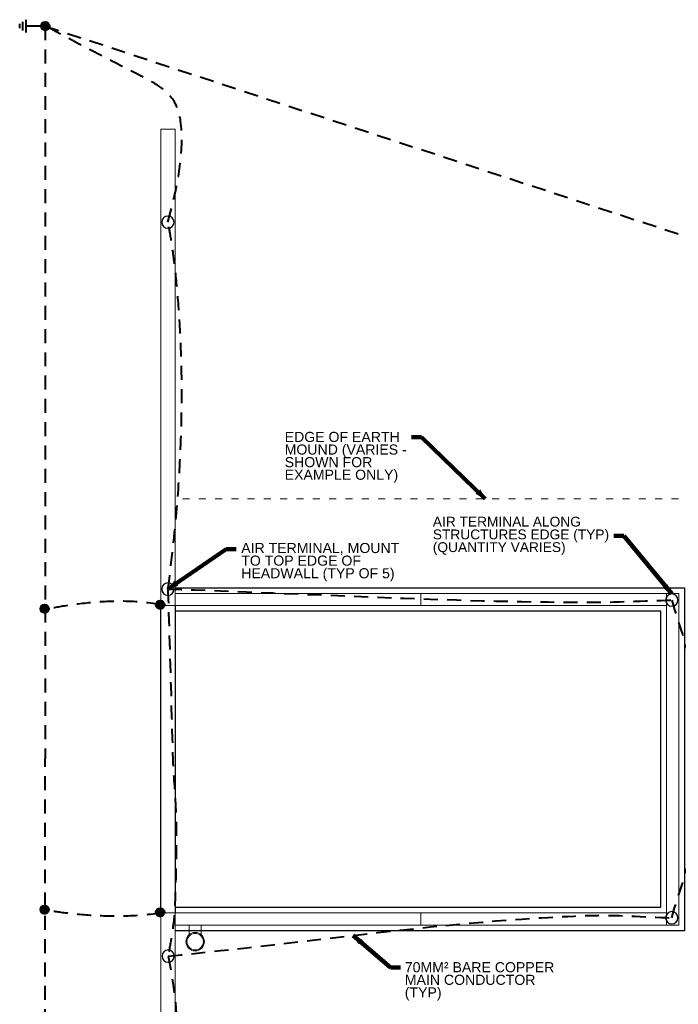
# Model space of a CAD drawing. Header units: inches. Extents: x -8534 to 5423, y -4988 to 1814.
# Tile 13 of 33: x -4321 to -3678, y -2827 to -1866. Entities that reach past the tile are written whole.
import ezdxf

# ---------------------------------------------------------------- set-up
doc = ezdxf.new("R2010")
doc.units = ezdxf.units.IN
doc.header["$LTSCALE"] = 200
doc.header["$MEASUREMENT"] = 0
doc.linetypes.add('DGN Style 2', pattern=[0.113678, 0.068207, -0.045471])
doc.linetypes.add('DGN Style 5', pattern=[0.079575, 0.034104, -0.045471])
for name, color, linetype, lineweight in [('A-FLOR', 30, 'Continuous', 0), ('E-DETL-TEXT', 3, 'Continuous', 0), ('E-GRND-CIRC', 4, 'Continuous', 40), ('G-ANNO-DIM', 1, 'Continuous', 0), ('G-ANNO-TEXT', 7, 'Continuous', 0), ('Object', 7, 'Continuous', 30), ('S-FNDN-PEDS', 48, 'Continuous', 30), ('S-SLAB-EDGE', 48, 'Continuous', 30), ('S-WALL-LOAD', 3, 'Continuous', 13), ('SC Text', 7, 'Continuous', 0)]:
    doc.layers.add(name, color=color, linetype=linetype, lineweight=lineweight)
doc.styles.add('Notes', font='arial.ttf', dxfattribs={"height": 0.098425})
doc.styles.add('Notes_0', font='arial.ttf')
doc.styles.add('Title Block - General', font='arial.ttf', dxfattribs={"height": 0.12})
doc.dimstyles.new('EAST', dxfattribs={"dimtxt": 9.8425, "dimasz": 9.8425, "dimexe": 4.92125, "dimexo": 4.92125, "dimgap": 4.92125, "dimtad": 1, "dimdec": 0, "dimzin": 11, "dimdsep": 46, "dimlunit": 3, "dimtxsty": 'Notes_0', "dimblk": 'TerminatorOpen_0.5', "dimcen": 0.09, "dimclrd": 1, "dimadec": 4, "dimazin": 3, "dimtfac": 1, "dimtdec": 0, "dimtofl": 0, "dimtmove": 0, "dimatfit": 1, "dimldrblk": 'TerminatorOpen_0.5', "dimfxl": 1, "dimfrac": 2, "dimtolj": 1, "dimtzin": 11, "dimlwd": 30, "dimarcsym": 0})

# ---------------------------------------------------------------- blocks, each defined once
blk = doc.blocks.new('GROUND_10')
at = {"layer": 'E-GRND-CIRC', "linetype": 'Continuous'}
for p, q in [((0, 0), (0, -0.37525)), ((0.124875, -0.37525), (-0.125125, -0.37525)), ((0.083375, -0.437625), (-0.0835, -0.437625)), ((0.041625, -0.500125), (-0.04175, -0.500125))]:
    blk.add_line(p, q, dxfattribs=at)
blk = doc.blocks.new('GROUND_13')
at = {"layer": 'E-GRND-CIRC', "linetype": 'Continuous'}
for p, q in [((0, 0), (0, -0.37525)), ((0.124875, -0.37525), (-0.125125, -0.37525)), ((0.083375, -0.437625), (-0.0835, -0.437625)), ((0.041625, -0.500125), (-0.04175, -0.500125))]:
    blk.add_line(p, q, dxfattribs=at)
blk = doc.blocks.new('TerminatorOpen_0.5')
at = {"color": 0, "linetype": 'ByBlock', "lineweight": -2}
for q in [(-1, 0.25), (-1, 0), (-1, -0.25)]:
    blk.add_line((0, 0), q, dxfattribs=at)
blk = doc.blocks.new('E-101 LPS')
at = {"layer": 'A-FLOR', "linetype": 'DGN Style 5', "lineweight": 13}
blk.add_line((-3662.28, -2333.43, 144), (-4169.54, -2333.43, 144), dxfattribs=at)
at = {"layer": 'E-GRND-CIRC', "linetype": 'Continuous'}
for p, q in [((-4300.46, -1872.29, 41.88), (-4296.28, -1868.11, 41.88)), ((-4300.46, -1872.29, 41.88), (-4296.28, -1868.11, 41.88)), ((-4300.45, -1871.93, 41.88), (-4296.64, -1868.12, 41.88)), ((-4300.45, -1871.93, 41.88), (-4296.64, -1868.12, 41.88)), ((-4300.44, -1872.62, 41.88), (-4295.95, -1868.13, 41.88)), ((-4300.44, -1872.62, 41.88), (-4295.95, -1868.13, 41.88)), ((-4300.4, -1871.53, 41.88), (-4297.04, -1868.17, 41.88)), ((-4300.4, -1871.53, 41.88), (-4297.04, -1868.17, 41.88)), ((-4300.39, -1872.93, 41.88), (-4295.64, -1868.18, 41.88)), ((-4300.39, -1872.93, 41.88), (-4295.64, -1868.18, 41.88)), ((-4300.33, -1873.22, 41.88), (-4295.35, -1868.24, 41.88)), ((-4300.33, -1873.22, 41.88), (-4295.35, -1868.24, 41.88)), ((-4300.29, -1871.07, 41.88), (-4297.5, -1868.28, 41.88)), ((-4300.29, -1871.07, 41.88), (-4297.5, -1868.28, 41.88)), ((-4300.25, -1873.5, 41.88), (-4295.07, -1868.32, 41.88)), ((-4300.25, -1873.5, 41.88), (-4295.07, -1868.32, 41.88)), ((-4300.15, -1873.76, 41.88), (-4294.81, -1868.42, 41.88)), ((-4300.15, -1873.76, 41.88), (-4294.81, -1868.42, 41.88)), ((-4300.08, -1870.5, 41.88), (-4298.07, -1868.49, 41.88)), ((-4300.08, -1870.5, 41.88), (-4298.07, -1868.49, 41.88)), ((-4300.05, -1874, 41.88), (-4294.57, -1868.52, 41.88)), ((-4300.05, -1874, 41.88), (-4294.57, -1868.52, 41.88)), ((-4299.92, -1874.23, 41.88), (-4294.34, -1868.65, 41.88)), ((-4299.92, -1874.23, 41.88), (-4294.34, -1868.65, 41.88)), ((-4299.79, -1874.45, 41.88), (-4294.12, -1868.78, 41.88)), ((-4299.79, -1874.45, 41.88), (-4294.12, -1868.78, 41.88)), ((-4299.64, -1874.66, 41.88), (-4293.91, -1868.93, 41.88)), ((-4299.64, -1874.66, 41.88), (-4293.91, -1868.93, 41.88)), ((-4299.49, -1874.86, 41.88), (-4293.71, -1869.08, 41.88)), ((-4299.49, -1874.86, 41.88), (-4293.71, -1869.08, 41.88)), ((-4299.42, -1869.48, 41.88), (-4299.09, -1869.15, 41.88)), ((-4299.42, -1869.48, 41.88), (-4299.09, -1869.15, 41.88)), ((-4299.32, -1875.04, 41.88), (-4293.53, -1869.25, 41.88)), ((-4299.32, -1875.04, 41.88), (-4293.53, -1869.25, 41.88)), ((-4299.14, -1875.22, 41.88), (-4293.35, -1869.43, 41.88)), ((-4299.14, -1875.22, 41.88), (-4293.35, -1869.43, 41.88)), ((-4298.95, -1875.38, 41.88), (-4293.19, -1869.62, 41.88)), ((-4298.95, -1875.38, 41.88), (-4293.19, -1869.62, 41.88)), ((-4298.75, -1875.54, 41.88), (-4293.03, -1869.82, 41.88)), ((-4298.75, -1875.54, 41.88), (-4293.03, -1869.82, 41.88)), ((-4298.54, -1875.68, 41.88), (-4292.89, -1870.03, 41.88)), ((-4298.54, -1875.68, 41.88), (-4292.89, -1870.03, 41.88)), ((-4298.32, -1875.81, 41.88), (-4292.76, -1870.25, 41.88)), ((-4298.32, -1875.81, 41.88), (-4292.76, -1870.25, 41.88)), ((-4298.08, -1875.93, 41.88), (-4292.64, -1870.49, 41.88)), ((-4298.08, -1875.93, 41.88), (-4292.64, -1870.49, 41.88)), ((-4297.84, -1876.03, 41.88), (-4292.54, -1870.73, 41.88)), ((-4297.84, -1876.03, 41.88), (-4292.54, -1870.73, 41.88)), ((-4297.57, -1876.13, 41.88), (-4292.45, -1871, 41.88)), ((-4297.57, -1876.13, 41.88), (-4292.45, -1871, 41.88)), ((-4297.3, -1876.2, 41.88), (-4292.37, -1871.27, 41.88)), ((-4297.3, -1876.2, 41.88), (-4292.37, -1871.27, 41.88)), ((-4297, -1876.26, 41.88), (-4292.31, -1871.57, 41.88)), ((-4297, -1876.26, 41.88), (-4292.31, -1871.57, 41.88)), ((-4296.68, -1876.3, 41.88), (-4292.27, -1871.89, 41.88)), ((-4296.68, -1876.3, 41.88), (-4292.27, -1871.89, 41.88)), ((-4296.34, -1876.31, 41.88), (-4292.26, -1872.23, 41.88)), ((-4296.34, -1876.31, 41.88), (-4292.26, -1872.23, 41.88)), ((-4295.97, -1876.29, 41.88), (-4292.28, -1872.6, 41.88)), ((-4295.97, -1876.29, 41.88), (-4292.28, -1872.6, 41.88)), ((-4295.56, -1876.23, 41.88), (-4292.34, -1873.01, 41.88)), ((-4295.56, -1876.23, 41.88), (-4292.34, -1873.01, 41.88)), ((-4295.08, -1876.1, 41.88), (-4292.47, -1873.49, 41.88)), ((-4295.08, -1876.1, 41.88), (-4292.47, -1873.49, 41.88)), ((-4294.47, -1875.85, 41.88), (-4292.72, -1874.1, 41.88)), ((-4294.47, -1875.85, 41.88), (-4292.72, -1874.1, 41.88)), ((-4301.11, -2440.78, 506.29), (-4296.93, -2436.6, 506.29)), ((-4301.1, -2440.42, 506.29), (-4297.3, -2436.61, 506.29)), ((-4301.09, -2441.11, 506.29), (-4296.6, -2436.62, 506.29)), ((-4301.05, -2440.02, 506.29), (-4297.7, -2436.66, 506.29)), ((-4301.05, -2441.42, 506.29), (-4296.29, -2436.67, 506.29)), ((-4300.98, -2441.71, 506.29), (-4296, -2436.73, 506.29)), ((-4300.95, -2439.56, 506.29), (-4298.16, -2436.77, 506.29)), ((-4300.9, -2441.99, 506.29), (-4295.73, -2436.81, 506.29)), ((-4300.81, -2442.25, 506.29), (-4295.47, -2436.91, 506.29)), ((-4300.74, -2438.99, 506.29), (-4298.72, -2436.98, 506.29)), ((-4300.7, -2442.49, 506.29), (-4295.22, -2437.02, 506.29)), ((-4300.58, -2442.72, 506.29), (-4294.99, -2437.14, 506.29)), ((-4300.44, -2442.94, 506.29), (-4294.77, -2437.27, 506.29)), ((-4300.3, -2443.15, 506.29), (-4294.56, -2437.42, 506.29)), ((-4300.14, -2443.35, 506.29), (-4294.37, -2437.57, 506.29)), ((-4299.97, -2443.53, 506.29), (-4294.18, -2437.74, 506.29)), ((-4299.8, -2443.71, 506.29), (-4294, -2437.92, 506.29)), ((-4299.61, -2443.87, 506.29), (-4293.84, -2438.11, 506.29)), ((-4299.41, -2444.03, 506.29), (-4293.69, -2438.31, 506.29)), ((-4299.2, -2444.17, 506.29), (-4293.54, -2438.52, 506.29)), ((-4298.97, -2444.3, 506.29), (-4293.41, -2438.74, 506.29)), ((-4298.74, -2444.42, 506.29), (-4293.3, -2438.98, 506.29)), ((-4298.49, -2444.52, 506.29), (-4293.19, -2439.22, 506.29)), ((-4298.23, -2444.62, 506.29), (-4293.1, -2439.49, 506.29)), ((-4297.95, -2444.69, 506.29), (-4293.02, -2439.77, 506.29)), ((-4297.65, -2444.75, 506.29), (-4292.96, -2440.06, 506.29)), ((-4188.31, -2436.89, 506.29), (-4184.13, -2432.72, 506.29)), ((-4188.3, -2436.53, 506.29), (-4184.49, -2432.73, 506.29)), ((-4188.29, -2437.23, 506.29), (-4183.8, -2432.74, 506.29)), ((-4188.25, -2436.13, 506.29), (-4184.89, -2432.77, 506.29)), ((-4188.24, -2437.54, 506.29), (-4183.49, -2432.78, 506.29)), ((-4188.18, -2437.83, 506.29), (-4183.2, -2432.84, 506.29)), ((-4188.14, -2435.67, 506.29), (-4185.35, -2432.88, 506.29)), ((-4188.1, -2438.1, 506.29), (-4182.92, -2432.92, 506.29)), ((-4188, -2438.36, 506.29), (-4182.66, -2433.02, 506.29)), ((-4187.93, -2435.11, 506.29), (-4185.92, -2433.09, 506.29)), ((-4187.9, -2438.6, 506.29), (-4182.42, -2433.13, 506.29)), ((-4187.77, -2438.83, 506.29), (-4182.19, -2433.25, 506.29)), ((-4187.64, -2439.05, 506.29), (-4181.97, -2433.38, 506.29)), ((-4187.49, -2439.26, 506.29), (-4181.76, -2433.53, 506.29)), ((-4187.34, -2439.46, 506.29), (-4181.56, -2433.68, 506.29)), ((-4187.17, -2439.65, 506.29), (-4181.38, -2433.85, 506.29)), ((-4186.99, -2439.82, 506.29), (-4181.2, -2434.03, 506.29)), ((-4186.8, -2439.99, 506.29), (-4181.04, -2434.22, 506.29)), ((-4186.6, -2440.14, 506.29), (-4180.88, -2434.42, 506.29)), ((-4186.39, -2440.28, 506.29), (-4180.74, -2434.63, 506.29)), ((-4186.17, -2440.41, 506.29), (-4180.61, -2434.85, 506.29)), ((-4185.93, -2440.53, 506.29), (-4180.49, -2435.09, 506.29)), ((-4185.69, -2440.64, 506.29), (-4180.39, -2435.34, 506.29)), ((-4185.42, -2440.73, 506.29), (-4180.3, -2435.6, 506.29)), ((-4185.15, -2440.8, 506.29), (-4180.22, -2435.88, 506.29)), ((-4184.85, -2440.86, 506.29), (-4180.16, -2436.17, 506.29)), ((-4184.53, -2440.9, 506.29), (-4180.12, -2436.49, 506.29)), ((-4184.19, -2440.91, 506.29), (-4180.11, -2436.83, 506.29)), ((-4183.82, -2440.89, 506.29), (-4180.13, -2437.2, 506.29)), ((-4183.41, -2440.83, 506.29), (-4180.19, -2437.62, 506.29)), ((-4182.93, -2440.71, 506.29), (-4180.32, -2438.1, 506.29)), ((-4182.32, -2440.45, 506.29), (-4180.57, -2438.71, 506.29)), ((-4297.34, -2444.79, 506.29), (-4292.93, -2440.38, 506.29)), ((-4297, -2444.8, 506.29), (-4292.91, -2440.72, 506.29)), ((-4296.62, -2444.78, 506.29), (-4292.93, -2441.09, 506.29)), ((-4296.21, -2444.72, 506.29), (-4292.99, -2441.5, 506.29)), ((-4295.73, -2444.59, 506.29), (-4293.12, -2441.98, 506.29)), ((-4295.12, -2444.34, 506.29), (-4293.38, -2442.6, 506.29)), ((-4301.11, -2734.31, 506.29), (-4296.93, -2730.14, 506.29)), ((-4301.1, -2733.95, 506.29), (-4297.3, -2730.15, 506.29)), ((-4301.09, -2734.65, 506.29), (-4296.6, -2730.16, 506.29)), ((-4301.05, -2733.55, 506.29), (-4297.7, -2730.19, 506.29)), ((-4301.05, -2734.96, 506.29), (-4296.29, -2730.2, 506.29)), ((-4300.98, -2735.25, 506.29), (-4296, -2730.26, 506.29)), ((-4300.95, -2733.09, 506.29), (-4298.16, -2730.3, 506.29)), ((-4300.9, -2735.52, 506.29), (-4295.73, -2730.34, 506.29)), ((-4300.81, -2735.78, 506.29), (-4295.47, -2730.44, 506.29)), ((-4300.74, -2732.53, 506.29), (-4298.72, -2730.51, 506.29)), ((-4300.7, -2736.02, 506.29), (-4295.22, -2730.55, 506.29)), ((-4300.58, -2736.26, 506.29), (-4294.99, -2730.67, 506.29)), ((-4300.44, -2736.48, 506.29), (-4294.77, -2730.8, 506.29)), ((-4300.3, -2736.68, 506.29), (-4294.56, -2730.95, 506.29)), ((-4300.14, -2736.88, 506.29), (-4294.37, -2731.11, 506.29)), ((-4299.97, -2737.07, 506.29), (-4294.18, -2731.27, 506.29)), ((-4299.8, -2737.24, 506.29), (-4294, -2731.45, 506.29)), ((-4299.61, -2737.41, 506.29), (-4293.84, -2731.64, 506.29)), ((-4299.41, -2737.56, 506.29), (-4293.69, -2731.84, 506.29)), ((-4299.2, -2737.7, 506.29), (-4293.54, -2732.05, 506.29)), ((-4298.97, -2737.83, 506.29), (-4293.41, -2732.27, 506.29)), ((-4298.74, -2737.95, 506.29), (-4293.3, -2732.51, 506.29)), ((-4298.49, -2738.06, 506.29), (-4293.19, -2732.76, 506.29)), ((-4298.23, -2738.15, 506.29), (-4293.1, -2733.02, 506.29)), ((-4297.95, -2738.22, 506.29), (-4293.02, -2733.3, 506.29)), ((-4297.65, -2738.28, 506.29), (-4292.96, -2733.59, 506.29)), ((-4297.34, -2738.32, 506.29), (-4292.93, -2733.91, 506.29)), ((-4297, -2738.33, 506.29), (-4292.91, -2734.25, 506.29)), ((-4296.62, -2738.31, 506.29), (-4292.93, -2734.62, 506.29)), ((-4296.21, -2738.25, 506.29), (-4292.99, -2735.04, 506.29)), ((-4295.73, -2738.13, 506.29), (-4293.12, -2735.52, 506.29)), ((-4295.12, -2737.87, 506.29), (-4293.38, -2736.13, 506.29)), ((-4188.31, -2736.89, 506.29), (-4184.13, -2732.72, 506.29)), ((-4188.3, -2736.53, 506.29), (-4184.49, -2732.73, 506.29)), ((-4188.29, -2737.23, 506.29), (-4183.8, -2732.74, 506.29)), ((-4188.25, -2736.13, 506.29), (-4184.89, -2732.77, 506.29)), ((-4188.24, -2737.54, 506.29), (-4183.49, -2732.78, 506.29)), ((-4188.18, -2737.83, 506.29), (-4183.2, -2732.84, 506.29)), ((-4188.14, -2735.67, 506.29), (-4185.35, -2732.88, 506.29)), ((-4188.1, -2738.1, 506.29), (-4182.92, -2732.92, 506.29)), ((-4188, -2738.36, 506.29), (-4182.66, -2733.02, 506.29)), ((-4187.93, -2735.11, 506.29), (-4185.92, -2733.09, 506.29)), ((-4187.9, -2738.6, 506.29), (-4182.42, -2733.13, 506.29)), ((-4187.77, -2738.83, 506.29), (-4182.19, -2733.25, 506.29)), ((-4187.64, -2739.05, 506.29), (-4181.97, -2733.38, 506.29)), ((-4187.49, -2739.26, 506.29), (-4181.76, -2733.53, 506.29)), ((-4187.34, -2739.46, 506.29), (-4181.56, -2733.68, 506.29)), ((-4187.17, -2739.65, 506.29), (-4181.38, -2733.85, 506.29)), ((-4186.99, -2739.82, 506.29), (-4181.2, -2734.03, 506.29)), ((-4186.8, -2739.99, 506.29), (-4181.04, -2734.22, 506.29)), ((-4186.6, -2740.14, 506.29), (-4180.88, -2734.42, 506.29)), ((-4186.39, -2740.28, 506.29), (-4180.74, -2734.63, 506.29)), ((-4186.17, -2740.41, 506.29), (-4180.61, -2734.85, 506.29)), ((-4185.93, -2740.53, 506.29), (-4180.49, -2735.09, 506.29)), ((-4185.69, -2740.64, 506.29), (-4180.39, -2735.34, 506.29)), ((-4185.42, -2740.73, 506.29), (-4180.3, -2735.6, 506.29)), ((-4185.15, -2740.8, 506.29), (-4180.22, -2735.88, 506.29)), ((-4184.85, -2740.86, 506.29), (-4180.16, -2736.17, 506.29)), ((-4184.53, -2740.9, 506.29), (-4180.12, -2736.49, 506.29)), ((-4184.19, -2740.91, 506.29), (-4180.11, -2736.83, 506.29)), ((-4183.82, -2740.89, 506.29), (-4180.13, -2737.2, 506.29)), ((-4183.41, -2740.83, 506.29), (-4180.19, -2737.62, 506.29)), ((-4182.93, -2740.71, 506.29), (-4180.32, -2738.1, 506.29)), ((-4182.32, -2740.45, 506.29), (-4180.57, -2738.71, 506.29))]:
    blk.add_line(p, q, dxfattribs=at)
at = {"layer": 'E-GRND-CIRC', "linetype": 'DGN Style 2'}
for p, q in [((-4296.36, -1872.21, 42.45), (-3507.88, -2130.91, 42.45)), ((-4296.36, -1872.21, 42.45), (-4296.36, -2587.19, 42.45)), ((-4296.36, -1872.21, 42.45), (-4296.36, -2587.19, 42.45)), ((-4296.36, -1872.21, 42.45), (-3507.88, -2130.91, 42.45)), ((-4296.44, -3276.97, 109.99), (-4296.36, -2587.19, 42.45))]:
    blk.add_line(p, q, dxfattribs=at)
at = {"layer": 'E-GRND-CIRC', "linetype": 'Continuous'}
for centre in [(-4296.36, -1872.21, 41.88), (-4296.36, -1872.21, 41.88), (-4297.01, -2440.7, 506.29), (-4184.21, -2436.81, 506.29), (-4297.01, -2734.23, 506.29), (-4184.21, -2736.81, 506.29)]:
    blk.add_circle(centre, 4.1, dxfattribs=at)
at = {"layer": 'E-GRND-CIRC', "linetype": 'DGN Style 2'}
blk.add_spline([(-4176.62, -2063.51, 0), (-4163.1, -1982.62, 0), (-4171.6, -1944.14, 0), (-4206.49, -1919.08, 0), (-4296.36, -1872.21, 42.45)], degree=3, dxfattribs=at)
blk.add_spline([(-4176.62, -2063.51, 0), (-4163.1, -1982.62, 0), (-4171.6, -1944.14, 0), (-4206.49, -1919.08, 0), (-4296.36, -1872.21, 42.45)], degree=3, dxfattribs=at)
for points in [[(-4176.61, -2421.45, 0), (-4146.23, -2199.6, 0), (-4176.62, -2063.51, 0), (-4176.62, -2063.51, 0)], [(-4184.21, -2436.81, 506.29), (-4233.24, -2427.11, 506.29), (-4295.38, -2441.26, 506.29), (-4295.38, -2441.26, 506.29)], [(-4183.7, -2737.48), (-4235.05, -2746.07), (-4294.96, -2734.9), (-4294.96, -2734.9)], [(-4176.4, -2779.52, 0), (-4153.81, -2889.59, 0), (-4176.83, -2996.74, 0), (-4176.83, -2996.74, 0)]]:
    blk.add_open_spline(points, degree=3, dxfattribs=at)
for points, knots in [([(-4176.61, -2421.45, 0), (-4040.1, -2425.76, 0), (-3903.59, -2434.01, 0), (-3767.07, -2434.37, 0), (-3739.63, -2434.44, 0), (-3712.18, -2432.92, 0), (-3684.73, -2432.2, 0)], [0, 0, 0, 0, 0.832624, 0.832624, 0.832624, 1, 1, 1, 1]), ([(-4176.61, -2421.45, 0), (-4175.01, -2477.18, 0), (-4173.42, -2532.91, 0), (-4171.82, -2588.64, 0), (-4171.39, -2603.59, 0), (-4169.79, -2618.5, 0), (-4169.16, -2633.44, 0), (-4168.12, -2658.25, 0), (-4168.46, -2683.12, 0), (-4169.16, -2707.94, 0), (-4169.67, -2725.57, 0), (-4170.11, -2743.32, 0), (-4173.13, -2760.69, 0), (-4174.22, -2766.97, 0), (-4175.31, -2773.24, 0), (-4176.4, -2779.52, 0)], [0, 0, 0, 0, 0.466349, 0.466349, 0.466349, 0.591499, 0.591499, 0.591499, 0.799208, 0.799208, 0.799208, 0.94672, 0.94672, 0.94672, 1, 1, 1, 1]), ([(-3684.73, -2432.2, 0), (-3677.58, -2457.72, 0), (-3667.4, -2482.77, 0), (-3663.27, -2508.77, 0), (-3659.17, -2534.57, 0), (-3661.07, -2561.32, 0), (-3659.98, -2587.59)], [0, 0, 0, 0, 0.502021, 0.502021, 0.502021, 1, 1, 1, 1]), ([(-3684.73, -2742.19, 0), (-3677.58, -2716.66, 0), (-3667.4, -2691.62, 0), (-3663.27, -2665.61, 0), (-3659.17, -2639.82, 0), (-3661.07, -2613.07, 0), (-3659.98, -2586.8)], [0, 0, 0, 0, 0.502021, 0.502021, 0.502021, 1, 1, 1, 1]), ([(-4176.4, -2779.52, 0), (-4039.96, -2766.35, 0), (-3903.81, -2744.8, 0), (-3767.07, -2740.02, 0), (-3739.68, -2739.06, 0), (-3712.18, -2741.46, 0), (-3684.73, -2742.19, 0)], [0, 0, 0, 0, 0.833129, 0.833129, 0.833129, 1, 1, 1, 1])]:
    blk.add_open_spline(points, degree=3, knots=knots, dxfattribs=at)
at = {"layer": 'G-ANNO-DIM'}
blk.add_line((-4183.7, -2243.68), (-4183.7, -2263.72), dxfattribs=at)
at = {"layer": 'G-ANNO-TEXT'}
for p, q in [((-3929.72, -2437.48), (-3929.72, -2425.67)), ((-3929.72, -2437.48), (-3929.72, -2425.67)), ((-3929.72, -2749.28), (-3929.72, -2737.48)), ((-3929.72, -2749.28), (-3929.72, -2737.48)), ((-4156.04, -2749.28), (-4156.04, -2758.77)), ((-4144.04, -2749.28), (-4144.04, -2758.77))]:
    blk.add_line(p, q, dxfattribs=at)
for radius in [9, 8]:
    blk.add_circle((-4150.04, -2765.48), radius, dxfattribs=at)
at = {"layer": 'Object', "color": 4, "linetype": 'Continuous', "lineweight": 30, "extrusion": (0, 0, -1)}
for centre in [(4176.62, -2063.51, 0), (4176.61, -2421.45, 0), (3684.73, -2432.2, 0), (3684.73, -2742.19, 0), (4176.4, -2779.52, 0)]:
    blk.add_circle(centre, 6, dxfattribs=at)
at = {"layer": 'S-FNDN-PEDS'}
for p, q in [((-4169.54, -2437.48), (-4169.54, -2731.98)), ((-4169.54, -2731.98), (-4169.54, -2737.48))]:
    blk.add_line(p, q, dxfattribs=at)
at = {"layer": 'S-FNDN-PEDS', "flags": 128}
for points in [[(-4169.54, -2420.17), (-3929.72, -2420.17)], [(-3929.72, -2420.17), (-3672.48, -2420.17), (-3672.48, -2754.78), (-3929.72, -2754.78)], [(-3929.72, -2442.98), (-4169.54, -2442.98)], [(-3929.72, -2731.98), (-3695.28, -2731.99), (-3695.28, -2442.98), (-3929.72, -2442.98)], [(-4169.54, -2731.98), (-3929.72, -2731.98)], [(-3929.72, -2754.78), (-4169.54, -2754.78)]]:
    blk.add_lwpolyline(points, dxfattribs=at)
at = {"layer": 'S-SLAB-EDGE', "flags": 128}
blk.add_lwpolyline([(-4183.7, -2737.48), (-4183.7, -2437.48)], dxfattribs=at)
at = {"layer": 'S-WALL-LOAD'}
for p, q in [((-4183.7, -2437.48), (-4183.7, -1972.91)), ((-4183.7, -1972.91), (-4169.54, -1972.91)), ((-4169.54, -2437.48), (-4169.54, -1972.91)), ((-3689.78, -2425.67), (-3689.78, -2749.28)), ((-4183.7, -2437.48), (-4169.7, -2437.48)), ((-4169.7, -2437.48), (-3929.72, -2437.48)), ((-3929.72, -2437.48), (-3689.78, -2437.48)), ((-4183.7, -2737.48), (-4183.7, -3202.04)), ((-4183.7, -2737.48), (-4169.54, -2737.48)), ((-3929.72, -2737.48), (-4169.54, -2737.48)), ((-4169.54, -2737.48), (-4169.54, -3202.04)), ((-3689.78, -2737.48), (-3929.72, -2737.48))]:
    blk.add_line(p, q, dxfattribs=at)
at = {"layer": 'S-WALL-LOAD', "flags": 128}
for points in [[(-3929.72, -2425.67), (-4169.54, -2425.67)], [(-3929.72, -2749.28), (-3677.98, -2749.28), (-3677.98, -2425.67), (-3929.72, -2425.67)], [(-4169.54, -2749.28), (-3929.72, -2749.28)]]:
    blk.add_lwpolyline(points, dxfattribs=at)
at = {"layer": 'E-GRND-CIRC', "linetype": 'Continuous', "xscale": 50, "yscale": 50, "zscale": 50, "rotation": 270}
for name in ['GROUND_10', 'GROUND_13']:
    blk.add_blockref(name, (-4296.36, -1872.21, 42.45), dxfattribs=at)
at = {"layer": 'E-DETL-TEXT', "char_height": 9.8425, "attachment_point": 1, "line_spacing_factor": 0.75, "style": 'Notes'}
for s, insert, width in [('EDGE OF EARTH MOUND (VARIES - SHOWN FOR EXAMPLE ONLY)', (-4062.64, -2268.1, 144), 151.9903), ('AIR TERMINAL, MOUNT TO TOP EDGE OF HEADWALL (TYP OF 5)', (-4105.06, -2376.49, 0), 157.5295), ('70MM² BARE COPPER\\PMAIN CONDUCTOR \\P(TYP)\\P', (-3945.37, -2785.5, 0), 157.2547)]:
    blk.add_mtext(s, dxfattribs=dict(at, insert=insert, width=width))
at = {"layer": 'SC Text', "linetype": 'DGN Style 2', "insert": (-3918.03, -2350.91, 0), "char_height": 9.6, "attachment_point": 1, "line_spacing_factor": 0.776524, "style": 'Title Block - General'}
blk.add_mtext('AIR TERMINAL ALONG\\PSTRUCTURES EDGE (TYP)\\P(QUANTITY VARIES)', dxfattribs=at)
at = {"layer": 'E-DETL-TEXT', "annotation_type": 0, "has_hookline": 1}
for points, hookline_direction, text_width in [([(-3866.78, -2333.43, 144), (-3929.11, -2273.19, 144), (-3938.95, -2273.19, 144)], 1, 117.72), ([(-4176.61, -2421.45, 0), (-4119.84, -2382.47, 0), (-4110, -2382.47, 0)], 0, 154.04), ([(-3995.83, -2759.35, 0), (-3959.49, -2790.59, 0), (-3949.64, -2790.59, 0)], 0, 145.11)]:
    blk.add_leader(points, dimstyle='EAST', override={"dimtad": 0, "dimclrd": 0, "dimlwd": 65534}, dxfattribs=dict(at, hookline_direction=hookline_direction, text_width=text_width))
at = {"layer": 'SC Text', "color": 1, "linetype": 'Continuous', "lineweight": 30, "annotation_type": 0, "has_hookline": 1, "hookline_direction": 1, "text_width": 171.03}
blk.add_leader([(-3684.73, -2426.2, 0), (-3731.58, -2369.47, 0), (-3741.43, -2369.47, 0)], dimstyle='EAST', override={"dimtad": 0, "dimclrd": 0, "dimlwd": 65534}, dxfattribs=at)

msp = doc.modelspace()

# ---------------------------------------------------------------- block references
at = {"color": 7, "linetype": 'Continuous', "lineweight": 0}
msp.add_blockref('E-101 LPS', (0, 0), dxfattribs=at)

doc.saveas('drawing.dxf')
